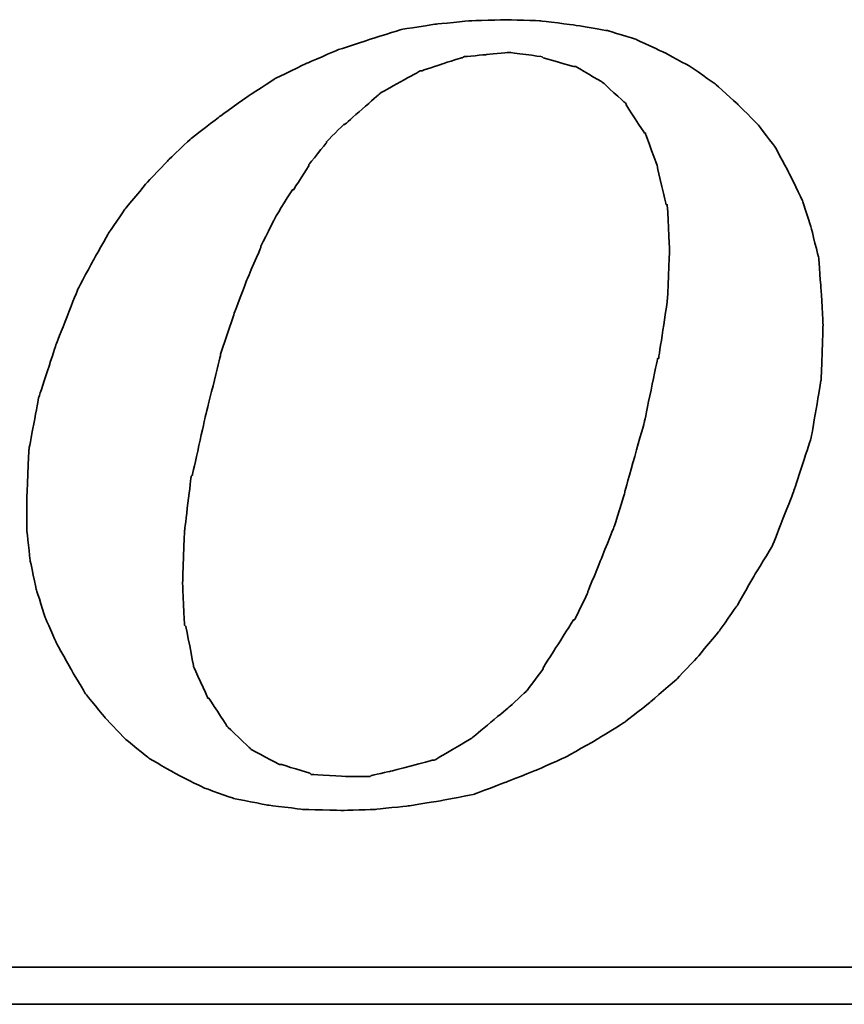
# Model space of a CAD drawing. Header units: millimetres. Extents: x 709 to 1297, y 174 to 394.
# Tile 44 of 52: x 1143.97 to 1148.94, y 225.51 to 231.45. Entities that reach past the tile are written whole.
import ezdxf

# ---------------------------------------------------------------- set-up
doc = ezdxf.new("R2010")
doc.units = ezdxf.units.MM
doc.header["$LTSCALE"] = 10
doc.layers.add('DIM', color=4, linetype='Continuous')
doc.layers.add('layer 1', color=7, linetype='Continuous')

# ---------------------------------------------------------------- blocks, each defined once
blk = doc.blocks.new('TBI MOTION logo(完整正式版)')
at = {"layer": 'layer 1', "color": 22, "lineweight": 35}
for points, knots in [([(35.79625, -6.98375), (35.79625, -6.98375), (36.23125, -7.43875), (36.23125, -7.43875), (36.23125, -7.43875), (36.23125, -7.43875), (36.75625, -7.87125), (36.75625, -7.87125), (36.75625, -7.87125), (36.75625, -7.87125), (37.33125, -8.20375), (37.33125, -8.20375), (37.33125, -8.20375), (37.33125, -8.20375), (37.95625, -8.51875), (37.95625, -8.51875), (37.95625, -8.51875), (37.95625, -8.51875), (38.62625, -8.75875), (38.62625, -8.75875), (38.62625, -8.75875), (38.62625, -8.75875), (39.37125, -8.90375), (39.37125, -8.90375), (39.37125, -8.90375), (39.37125, -8.90375), (40.14125, -8.99875), (40.14125, -8.99875), (40.14125, -8.99875), (40.14125, -8.99875), (41.02625, -9.02375), (41.02625, -9.02375), (41.02625, -9.02375), (41.02625, -9.02375), (41.74625, -8.99875), (41.74625, -8.99875), (41.74625, -8.99875), (41.74625, -8.99875), (42.46625, -8.92375), (42.46625, -8.92375), (42.46625, -8.92375), (42.46625, -8.92375), (43.21125, -8.80625), (43.21125, -8.80625), (43.21125, -8.80625), (43.21125, -8.80625), (43.93125, -8.66375), (43.93125, -8.66375), (43.93125, -8.66375), (43.93125, -8.66375), (44.62625, -8.39875), (44.62625, -8.39875), (44.62625, -8.39875), (44.62625, -8.39875), (45.29625, -8.13375), (45.29625, -8.13375), (45.29625, -8.13375), (45.29625, -8.13375), (45.94625, -7.84375), (45.94625, -7.84375), (45.94625, -7.84375), (45.94625, -7.84375), (46.61625, -7.46375), (46.61625, -7.46375), (46.61625, -7.46375), (46.61625, -7.46375), (47.24125, -7.07875), (47.24125, -7.07875), (47.24125, -7.07875), (47.24125, -7.07875), (47.81625, -6.62375), (47.81625, -6.62375), (47.81625, -6.62375), (47.81625, -6.62375), (48.36875, -6.14375), (48.36875, -6.14375), (48.36875, -6.14375), (48.36875, -6.14375), (48.84625, -5.64125), (48.84625, -5.64125), (48.84625, -5.64125), (48.84625, -5.64125), (49.32625, -5.06375), (49.32625, -5.06375), (49.32625, -5.06375), (49.32625, -5.06375), (49.71125, -4.51374), (49.71125, -4.51374), (49.71125, -4.51374), (49.71125, -4.51374), (50.09625, -3.83874), (50.09625, -3.83874), (50.09625, -3.83874), (50.09625, -3.83874), (50.48125, -3.21374), (50.48125, -3.21374), (50.48125, -3.21374), (50.48125, -3.21374), (50.96125, -1.99125), (50.96125, -1.99125), (50.96125, -1.99125), (50.96125, -1.99125), (51.34375, -0.81875), (51.34375, -0.81875), (51.34375, -0.81875), (51.34375, -0.81875), (51.56125, 0.45624), (51.56125, 0.45624), (51.56125, 0.45624), (51.56125, 0.45624), (51.60625, 1.67624), (51.60625, 1.67624), (51.60625, 1.67624), (51.60625, 1.67624), (51.56125, 2.44625), (51.56125, 2.44625), (51.56125, 2.44625), (51.56125, 2.44625), (51.51125, 3.14125), (51.51125, 3.14125), (51.51125, 3.14125), (51.51125, 3.14125), (51.34375, 3.81125), (51.34375, 3.81125), (51.34375, 3.81125), (51.34375, 3.81125), (51.15125, 4.41125), (51.15125, 4.41125), (51.15125, 4.41125), (51.15125, 4.41125), (50.86125, 5.01125), (50.86125, 5.01125), (50.86125, 5.01125), (50.86125, 5.01125), (50.55125, 5.58875), (50.55125, 5.58875), (50.55125, 5.58875), (50.55125, 5.58875), (50.16625, 6.09125), (50.16625, 6.09125), (50.16625, 6.09125), (50.16625, 6.09125), (49.71125, 6.54875), (49.71125, 6.54875), (49.71125, 6.54875), (49.71125, 6.54875), (49.23125, 6.98125), (49.23125, 6.98125), (49.23125, 6.98125), (49.23125, 6.98125), (48.67875, 7.36625), (48.67875, 7.36625), (48.67875, 7.36625), (48.67875, 7.36625), (48.10375, 7.67625), (48.10375, 7.67625), (48.10375, 7.67625), (48.10375, 7.67625), (47.48125, 7.96375), (47.48125, 7.96375), (47.48125, 7.96375), (47.48125, 7.96375), (46.85625, 8.15625), (46.85625, 8.15625), (46.85625, 8.15625), (46.85625, 8.15625), (46.13625, 8.27624), (46.13625, 8.27624), (46.13625, 8.27624), (46.13625, 8.27624), (45.39125, 8.37125), (45.39125, 8.37125), (45.39125, 8.37125), (45.39125, 8.37125), (44.62625, 8.39624), (44.62625, 8.39624), (44.62625, 8.39624), (44.62625, 8.39624), (43.83625, 8.37125), (43.83625, 8.37125), (43.83625, 8.37125), (43.83625, 8.37125), (43.09125, 8.30125), (43.09125, 8.30125), (43.09125, 8.30125), (43.09125, 8.30125), (42.32125, 8.18125), (42.32125, 8.18125), (42.32125, 8.18125), (42.32125, 8.18125), (41.62875, 7.96375), (41.62875, 7.96375), (41.62875, 7.96375), (41.62875, 7.96375), (40.90625, 7.72625), (40.90625, 7.72625), (40.90625, 7.72625), (40.90625, 7.72625), (40.23624, 7.43625), (40.23624, 7.43625), (40.23624, 7.43625), (40.23624, 7.43625), (39.54124, 7.10125), (39.54124, 7.10125), (39.54124, 7.10125), (39.54124, 7.10125), (38.91625, 6.69125), (38.91625, 6.69125), (38.91625, 6.69125), (38.91625, 6.69125), (38.31625, 6.26125), (38.31625, 6.26125), (38.31625, 6.26125), (38.31625, 6.26125), (37.69125, 5.78125), (37.69125, 5.78125), (37.69125, 5.78125), (37.69125, 5.78125), (37.18625, 5.30125), (37.18625, 5.30125), (37.18625, 5.30125), (37.18625, 5.30125), (36.70625, 4.79624), (36.70625, 4.79624), (36.70625, 4.79624), (36.70625, 4.79624), (36.23125, 4.22125), (36.23125, 4.22125), (36.23125, 4.22125), (36.23125, 4.22125), (35.87124, 3.69375), (35.87124, 3.69375), (35.87124, 3.69375), (35.87124, 3.69375), (35.53125, 3.09125), (35.53125, 3.09125), (35.53125, 3.09125), (35.53125, 3.09125), (35.19875, 2.47125), (35.19875, 2.47125), (35.19875, 2.47125), (35.19875, 2.47125), (34.71625, 1.24625), (34.71625, 1.24625), (34.71625, 1.24625), (34.71625, 1.24625), (34.33125, 0.06874), (34.33125, 0.06874), (34.33125, 0.06874), (34.33125, 0.06874), (34.11625, -1.07875), (34.11625, -1.07875), (34.11625, -1.07875), (34.11625, -1.07875), (34.07125, -2.15875), (34.07125, -2.15875), (34.07125, -2.15875), (34.07125, -2.15875), (34.07125, -2.85375), (34.07125, -2.85375), (34.07125, -2.85375), (34.07125, -2.85375), (34.14125, -3.50375), (34.14125, -3.50375), (34.14125, -3.50375), (34.14125, -3.50375), (34.28625, -4.17375), (34.28625, -4.17375), (34.28625, -4.17375), (34.28625, -4.17375), (34.47625, -4.77624), (34.47625, -4.77624), (34.47625, -4.77624), (34.47625, -4.77624), (34.71625, -5.32625), (34.71625, -5.32625), (34.71625, -5.32625), (34.71625, -5.32625), (35.05375, -5.92875), (35.05375, -5.92875), (35.05375, -5.92875), (35.05375, -5.92875), (35.36375, -6.45375), (35.36375, -6.45375), (35.36375, -6.45375), (35.36375, -6.45375), (35.79625, -6.98375), (35.79625, -6.98375)], [0, 0, 0, 0, 0.01388889, 0.01388889, 0.01388889, 0.0138889, 0.02777778, 0.02777778, 0.02777778, 0.02777779, 0.04166667, 0.04166667, 0.04166667, 0.04166668, 0.05555556, 0.05555556, 0.05555556, 0.05555557, 0.06944444, 0.06944444, 0.06944444, 0.06944445, 0.08333333, 0.08333333, 0.08333333, 0.08333334, 0.09722222, 0.09722222, 0.09722222, 0.09722223, 0.11111111, 0.11111111, 0.11111111, 0.11111112, 0.125, 0.125, 0.125, 0.12500001, 0.13888889, 0.13888889, 0.13888889, 0.1388889, 0.15277778, 0.15277778, 0.15277778, 0.15277779, 0.16666667, 0.16666667, 0.16666667, 0.16666668, 0.18055556, 0.18055556, 0.18055556, 0.18055557, 0.19444444, 0.19444444, 0.19444444, 0.19444445, 0.20833333, 0.20833333, 0.20833333, 0.20833334, 0.22222222, 0.22222222, 0.22222222, 0.22222223, 0.23611111, 0.23611111, 0.23611111, 0.23611112, 0.25, 0.25, 0.25, 0.25000001, 0.26388889, 0.26388889, 0.26388889, 0.2638889, 0.27777778, 0.27777778, 0.27777778, 0.27777779, 0.29166667, 0.29166667, 0.29166667, 0.29166668, 0.30555556, 0.30555556, 0.30555556, 0.30555557, 0.31944444, 0.31944444, 0.31944444, 0.31944445, 0.33333333, 0.33333333, 0.33333333, 0.33333334, 0.34722222, 0.34722222, 0.34722222, 0.34722223, 0.36111111, 0.36111111, 0.36111111, 0.36111112, 0.375, 0.375, 0.375, 0.37500001, 0.38888889, 0.38888889, 0.38888889, 0.3888889, 0.40277778, 0.40277778, 0.40277778, 0.40277779, 0.41666667, 0.41666667, 0.41666667, 0.41666668, 0.43055556, 0.43055556, 0.43055556, 0.43055557, 0.44444444, 0.44444444, 0.44444444, 0.44444445, 0.45833333, 0.45833333, 0.45833333, 0.45833334, 0.47222222, 0.47222222, 0.47222222, 0.47222223, 0.48611111, 0.48611111, 0.48611111, 0.48611112, 0.5, 0.5, 0.5, 0.50000001, 0.51388889, 0.51388889, 0.51388889, 0.5138889, 0.52777778, 0.52777778, 0.52777778, 0.52777779, 0.54166667, 0.54166667, 0.54166667, 0.54166668, 0.55555556, 0.55555556, 0.55555556, 0.55555557, 0.56944444, 0.56944444, 0.56944444, 0.56944445, 0.58333333, 0.58333333, 0.58333333, 0.58333334, 0.59722222, 0.59722222, 0.59722222, 0.59722223, 0.61111111, 0.61111111, 0.61111111, 0.61111112, 0.625, 0.625, 0.625, 0.62500001, 0.63888889, 0.63888889, 0.63888889, 0.6388889, 0.65277778, 0.65277778, 0.65277778, 0.65277779, 0.66666667, 0.66666667, 0.66666667, 0.66666668, 0.68055556, 0.68055556, 0.68055556, 0.68055557, 0.69444444, 0.69444444, 0.69444444, 0.69444445, 0.70833333, 0.70833333, 0.70833333, 0.70833334, 0.72222222, 0.72222222, 0.72222222, 0.72222223, 0.73611111, 0.73611111, 0.73611111, 0.73611112, 0.75, 0.75, 0.75, 0.75000001, 0.76388889, 0.76388889, 0.76388889, 0.7638889, 0.77777778, 0.77777778, 0.77777778, 0.77777779, 0.79166667, 0.79166667, 0.79166667, 0.79166668, 0.80555556, 0.80555556, 0.80555556, 0.80555557, 0.81944444, 0.81944444, 0.81944444, 0.81944445, 0.83333333, 0.83333333, 0.83333333, 0.83333334, 0.84722222, 0.84722222, 0.84722222, 0.84722223, 0.86111111, 0.86111111, 0.86111111, 0.86111112, 0.875, 0.875, 0.875, 0.87500001, 0.88888889, 0.88888889, 0.88888889, 0.8888889, 0.90277778, 0.90277778, 0.90277778, 0.90277779, 0.91666667, 0.91666667, 0.91666667, 0.91666668, 0.93055556, 0.93055556, 0.93055556, 0.93055557, 0.94444444, 0.94444444, 0.94444444, 0.94444445, 0.95833333, 0.95833333, 0.95833333, 0.95833334, 0.97222222, 0.97222222, 0.97222222, 0.97222223, 0.98611111, 0.98611111, 0.98611111, 0.98611112, 1, 1, 1, 1]), ([(38.33875, 1.03124), (38.33875, 1.03124), (38.62625, 1.89625), (38.62625, 1.89625), (38.62625, 1.89625), (38.62625, 1.89625), (38.91625, 2.66375), (38.91625, 2.66375), (38.91625, 2.66375), (38.91625, 2.66375), (39.22625, 3.38125), (39.22625, 3.38125), (39.22625, 3.38125), (39.22625, 3.38125), (39.22625, 3.40624), (39.22625, 3.40624), (39.22625, 3.40624), (39.22625, 3.40624), (39.56124, 4.07624), (39.56124, 4.07624), (39.56124, 4.07624), (39.56124, 4.07624), (39.92125, 4.65125), (39.92125, 4.65125), (39.92125, 4.65125), (39.92125, 4.65125), (39.94625, 4.65125), (39.94625, 4.65125), (39.94625, 4.65125), (39.94625, 4.65125), (40.28125, 5.17875), (40.28125, 5.17875), (40.28125, 5.17875), (40.28125, 5.17875), (40.28125, 5.20375), (40.28125, 5.20375), (40.28125, 5.20375), (40.28125, 5.20375), (40.66875, 5.68625), (40.66875, 5.68625), (40.66875, 5.68625), (40.66875, 5.68625), (40.66875, 5.70625), (40.66875, 5.70625), (40.66875, 5.70625), (40.66875, 5.70625), (41.05124, 6.09125), (41.05124, 6.09125), (41.05124, 6.09125), (41.05124, 6.09125), (41.07625, 6.09125), (41.07625, 6.09125), (41.07625, 6.09125), (41.07625, 6.09125), (41.84125, 6.76625), (41.84125, 6.76625), (41.84125, 6.76625), (41.84125, 6.76625), (41.86625, 6.78625), (41.86625, 6.78625), (41.86625, 6.78625), (41.86625, 6.78625), (42.73125, 7.26624), (42.73125, 7.26624), (42.73125, 7.26624), (42.73125, 7.26624), (42.75625, 7.26624), (42.75625, 7.26624), (42.75625, 7.26624), (42.75625, 7.26624), (43.18625, 7.41125), (43.18625, 7.41125), (43.18625, 7.41125), (43.18625, 7.41125), (43.64125, 7.55625), (43.64125, 7.55625), (43.64125, 7.55625), (43.64125, 7.55625), (43.66625, 7.55625), (43.66625, 7.55625), (43.66625, 7.55625), (43.66625, 7.55625), (43.69125, 7.58124), (43.69125, 7.58124), (43.69125, 7.58124), (43.69125, 7.58124), (44.19125, 7.62625), (44.19125, 7.62625), (44.19125, 7.62625), (44.19125, 7.62625), (44.67125, 7.67625), (44.67125, 7.67625), (44.67125, 7.67625), (44.67125, 7.67625), (44.69625, 7.67625), (44.69625, 7.67625), (44.69625, 7.67625), (44.69625, 7.67625), (45.41875, 7.58124), (45.41875, 7.58124), (45.41875, 7.58124), (45.41875, 7.58124), (45.44125, 7.55625), (45.44125, 7.55625), (45.44125, 7.55625), (45.44125, 7.55625), (46.11125, 7.36625), (46.11125, 7.36625), (46.11125, 7.36625), (46.11125, 7.36625), (46.13625, 7.36625), (46.13625, 7.36625), (46.13625, 7.36625), (46.13625, 7.36625), (46.15875, 7.36625), (46.15875, 7.36625), (46.15875, 7.36625), (46.15875, 7.36625), (46.73625, 7.02624), (46.73625, 7.02624), (46.73625, 7.02624), (46.73625, 7.02624), (46.76125, 7.00624), (46.76125, 7.00624), (46.76125, 7.00624), (46.76125, 7.00624), (47.24125, 6.57124), (47.24125, 6.57124), (47.24125, 6.57124), (47.24125, 6.57124), (47.26625, 6.54875), (47.26625, 6.54875), (47.26625, 6.54875), (47.26625, 6.54875), (47.26625, 6.52375), (47.26625, 6.52375), (47.26625, 6.52375), (47.26625, 6.52375), (47.67375, 5.89875), (47.67375, 5.89875), (47.67375, 5.89875), (47.67375, 5.89875), (47.69625, 5.89875), (47.69625, 5.89875), (47.69625, 5.89875), (47.69625, 5.89875), (47.69625, 5.87625), (47.69625, 5.87625), (47.69625, 5.87625), (47.69625, 5.87625), (47.96125, 5.15625), (47.96125, 5.15625), (47.96125, 5.15625), (47.96125, 5.15625), (47.96125, 5.13125), (47.96125, 5.13125), (47.96125, 5.13125), (47.96125, 5.13125), (48.15125, 4.31875), (48.15125, 4.31875), (48.15125, 4.31875), (48.15125, 4.31875), (48.17625, 4.31875), (48.17625, 4.31875), (48.17625, 4.31875), (48.17625, 4.31875), (48.17625, 4.29125), (48.17625, 4.29125), (48.17625, 4.29125), (48.17625, 4.29125), (48.22625, 3.33125), (48.22625, 3.33125), (48.22625, 3.33125), (48.22625, 3.33125), (48.22625, 3.30875), (48.22625, 3.30875), (48.22625, 3.30875), (48.22625, 3.30875), (48.17625, 2.20624), (48.17625, 2.20624), (48.17625, 2.20624), (48.17625, 2.20624), (48.17625, 2.18124), (48.17625, 2.18124), (48.17625, 2.18124), (48.17625, 2.18124), (47.98375, 0.93624), (47.98375, 0.93624), (47.98375, 0.93624), (47.98375, 0.93624), (47.96125, 0.93624), (47.96125, 0.93624), (47.96125, 0.93624), (47.96125, 0.93624), (47.67375, -0.45874), (47.67375, -0.45874), (47.67375, -0.45874), (47.67375, -0.45874), (47.24125, -1.99125), (47.24125, -1.99125), (47.24125, -1.99125), (47.24125, -1.99125), (47.24125, -2.01874), (47.24125, -2.01874), (47.24125, -2.01874), (47.24125, -2.01874), (47.00125, -2.78375), (47.00125, -2.78375), (47.00125, -2.78375), (47.00125, -2.78375), (46.71125, -3.50375), (46.71125, -3.50375), (46.71125, -3.50375), (46.71125, -3.50375), (46.42625, -4.19875), (46.42625, -4.19875), (46.42625, -4.19875), (46.42625, -4.19875), (46.42625, -4.22375), (46.42625, -4.22375), (46.42625, -4.22375), (46.42625, -4.22375), (46.13625, -4.82374), (46.13625, -4.82374), (46.13625, -4.82374), (46.13625, -4.82374), (46.11125, -4.82374), (46.11125, -4.82374), (46.11125, -4.82374), (46.11125, -4.82374), (45.77625, -5.35125), (45.77625, -5.35125), (45.77625, -5.35125), (45.77625, -5.35125), (45.44125, -5.87875), (45.44125, -5.87875), (45.44125, -5.87875), (45.44125, -5.87875), (45.44125, -5.90375), (45.44125, -5.90375), (45.44125, -5.90375), (45.44125, -5.90375), (45.10625, -6.35875), (45.10625, -6.35875), (45.10625, -6.35875), (45.10625, -6.35875), (45.08125, -6.38375), (45.08125, -6.38375), (45.08125, -6.38375), (45.08125, -6.38375), (44.69625, -6.74375), (44.69625, -6.74375), (44.69625, -6.74375), (44.69625, -6.74375), (43.88375, -7.41625), (43.88375, -7.41625), (43.88375, -7.41625), (43.88375, -7.41625), (43.85625, -7.43875), (43.85625, -7.43875), (43.85625, -7.43875), (43.85625, -7.43875), (43.04125, -7.91875), (43.04125, -7.91875), (43.04125, -7.91875), (43.04125, -7.91875), (43.01625, -7.91875), (43.01625, -7.91875), (43.01625, -7.91875), (43.01625, -7.91875), (42.99625, -7.91875), (42.99625, -7.91875), (42.99625, -7.91875), (42.99625, -7.91875), (42.08125, -8.15875), (42.08125, -8.15875), (42.08125, -8.15875), (42.08125, -8.15875), (41.65125, -8.25625), (41.65125, -8.25625), (41.65125, -8.25625), (41.65125, -8.25625), (41.62875, -8.27875), (41.62875, -8.27875), (41.62875, -8.27875), (41.62875, -8.27875), (41.60125, -8.27875), (41.60125, -8.27875), (41.60125, -8.27875), (41.60125, -8.27875), (41.12125, -8.27875), (41.12125, -8.27875), (41.12125, -8.27875), (41.12125, -8.27875), (40.35624, -8.23125), (40.35624, -8.23125), (40.35624, -8.23125), (40.35624, -8.23125), (40.33125, -8.23125), (40.33125, -8.23125), (40.33125, -8.23125), (40.33125, -8.23125), (40.30625, -8.20375), (40.30625, -8.20375), (40.30625, -8.20375), (40.30625, -8.20375), (39.68375, -8.01375), (39.68375, -8.01375), (39.68375, -8.01375), (39.68375, -8.01375), (39.66124, -8.01375), (39.66124, -8.01375), (39.66124, -8.01375), (39.66124, -8.01375), (39.63625, -8.01375), (39.63625, -8.01375), (39.63625, -8.01375), (39.63625, -8.01375), (39.01125, -7.67875), (39.01125, -7.67875), (39.01125, -7.67875), (39.01125, -7.67875), (38.98875, -7.65375), (38.98875, -7.65375), (38.98875, -7.65375), (38.98875, -7.65375), (38.48625, -7.17375), (38.48625, -7.17375), (38.48625, -7.17375), (38.48625, -7.17375), (38.45875, -7.14875), (38.45875, -7.14875), (38.45875, -7.14875), (38.45875, -7.14875), (38.45875, -7.12875), (38.45875, -7.12875), (38.45875, -7.12875), (38.45875, -7.12875), (38.07625, -6.54875), (38.07625, -6.54875), (38.07625, -6.54875), (38.07625, -6.54875), (38.05125, -6.54875), (38.05125, -6.54875), (38.05125, -6.54875), (38.05125, -6.54875), (38.05125, -6.52875), (38.05125, -6.52875), (38.05125, -6.52875), (38.05125, -6.52875), (37.74125, -5.85375), (37.74125, -5.85375), (37.74125, -5.85375), (37.74125, -5.85375), (37.74125, -5.82875), (37.74125, -5.82875), (37.74125, -5.82875), (37.74125, -5.82875), (37.57375, -4.96875), (37.57375, -4.96875), (37.57375, -4.96875), (37.57375, -4.96875), (37.54625, -4.94375), (37.54625, -4.94375), (37.54625, -4.94375), (37.54625, -4.94375), (37.50125, -4.03375), (37.50125, -4.03375), (37.50125, -4.03375), (37.50125, -4.03375), (37.50125, -4.00875), (37.50125, -4.00875), (37.50125, -4.00875), (37.50125, -4.00875), (37.54625, -2.85375), (37.54625, -2.85375), (37.54625, -2.85375), (37.54625, -2.85375), (37.69125, -1.65875), (37.69125, -1.65875), (37.69125, -1.65875), (37.69125, -1.65875), (37.71624, -1.63375), (37.71624, -1.63375), (37.71624, -1.63375), (37.71624, -1.63375), (38.00375, -0.33875), (38.00375, -0.33875), (38.00375, -0.33875), (38.00375, -0.33875), (38.33875, 1.00624), (38.33875, 1.00624), (38.33875, 1.00624), (38.33875, 1.00624), (38.33875, 1.03124), (38.33875, 1.03124)], [0, 0, 0, 0, 0.01010101, 0.01010101, 0.01010101, 0.01010102, 0.02020202, 0.02020202, 0.02020202, 0.02020203, 0.03030303, 0.03030303, 0.03030303, 0.03030304, 0.04040404, 0.04040404, 0.04040404, 0.04040405, 0.05050505, 0.05050505, 0.05050505, 0.05050506, 0.06060606, 0.06060606, 0.06060606, 0.06060607, 0.07070707, 0.07070707, 0.07070707, 0.07070708, 0.08080808, 0.08080808, 0.08080808, 0.08080809, 0.09090909, 0.09090909, 0.09090909, 0.0909091, 0.1010101, 0.1010101, 0.1010101, 0.10101011, 0.11111111, 0.11111111, 0.11111111, 0.11111112, 0.12121212, 0.12121212, 0.12121212, 0.12121213, 0.13131313, 0.13131313, 0.13131313, 0.13131314, 0.14141414, 0.14141414, 0.14141414, 0.14141415, 0.15151515, 0.15151515, 0.15151515, 0.15151516, 0.16161616, 0.16161616, 0.16161616, 0.16161617, 0.17171717, 0.17171717, 0.17171717, 0.17171718, 0.18181818, 0.18181818, 0.18181818, 0.18181819, 0.19191919, 0.19191919, 0.19191919, 0.1919192, 0.2020202, 0.2020202, 0.2020202, 0.20202021, 0.21212121, 0.21212121, 0.21212121, 0.21212122, 0.22222222, 0.22222222, 0.22222222, 0.22222223, 0.23232323, 0.23232323, 0.23232323, 0.23232324, 0.24242424, 0.24242424, 0.24242424, 0.24242425, 0.25252525, 0.25252525, 0.25252525, 0.25252526, 0.26262626, 0.26262626, 0.26262626, 0.26262627, 0.27272727, 0.27272727, 0.27272727, 0.27272728, 0.28282828, 0.28282828, 0.28282828, 0.28282829, 0.29292929, 0.29292929, 0.29292929, 0.2929293, 0.3030303, 0.3030303, 0.3030303, 0.30303031, 0.31313131, 0.31313131, 0.31313131, 0.31313132, 0.32323232, 0.32323232, 0.32323232, 0.32323233, 0.33333333, 0.33333333, 0.33333333, 0.33333334, 0.34343434, 0.34343434, 0.34343434, 0.34343435, 0.35353535, 0.35353535, 0.35353535, 0.35353536, 0.36363636, 0.36363636, 0.36363636, 0.36363637, 0.37373737, 0.37373737, 0.37373737, 0.37373738, 0.38383838, 0.38383838, 0.38383838, 0.38383839, 0.39393939, 0.39393939, 0.39393939, 0.3939394, 0.4040404, 0.4040404, 0.4040404, 0.40404041, 0.41414141, 0.41414141, 0.41414141, 0.41414142, 0.42424242, 0.42424242, 0.42424242, 0.42424243, 0.43434343, 0.43434343, 0.43434343, 0.43434344, 0.44444444, 0.44444444, 0.44444444, 0.44444445, 0.45454545, 0.45454545, 0.45454545, 0.45454546, 0.46464646, 0.46464646, 0.46464646, 0.46464647, 0.47474747, 0.47474747, 0.47474747, 0.47474748, 0.48484848, 0.48484848, 0.48484848, 0.48484849, 0.49494949, 0.49494949, 0.49494949, 0.4949495, 0.50505051, 0.50505051, 0.50505051, 0.50505052, 0.51515152, 0.51515152, 0.51515152, 0.51515153, 0.52525253, 0.52525253, 0.52525253, 0.52525254, 0.53535354, 0.53535354, 0.53535354, 0.53535355, 0.54545455, 0.54545455, 0.54545455, 0.54545456, 0.55555556, 0.55555556, 0.55555556, 0.55555557, 0.56565657, 0.56565657, 0.56565657, 0.56565658, 0.57575758, 0.57575758, 0.57575758, 0.57575759, 0.58585859, 0.58585859, 0.58585859, 0.5858586, 0.5959596, 0.5959596, 0.5959596, 0.59595961, 0.60606061, 0.60606061, 0.60606061, 0.60606062, 0.61616162, 0.61616162, 0.61616162, 0.61616163, 0.62626263, 0.62626263, 0.62626263, 0.62626264, 0.63636364, 0.63636364, 0.63636364, 0.63636365, 0.64646465, 0.64646465, 0.64646465, 0.64646466, 0.65656566, 0.65656566, 0.65656566, 0.65656567, 0.66666667, 0.66666667, 0.66666667, 0.66666668, 0.67676768, 0.67676768, 0.67676768, 0.67676769, 0.68686869, 0.68686869, 0.68686869, 0.6868687, 0.6969697, 0.6969697, 0.6969697, 0.69696971, 0.70707071, 0.70707071, 0.70707071, 0.70707072, 0.71717172, 0.71717172, 0.71717172, 0.71717173, 0.72727273, 0.72727273, 0.72727273, 0.72727274, 0.73737374, 0.73737374, 0.73737374, 0.73737375, 0.74747475, 0.74747475, 0.74747475, 0.74747476, 0.75757576, 0.75757576, 0.75757576, 0.75757577, 0.76767677, 0.76767677, 0.76767677, 0.76767678, 0.77777778, 0.77777778, 0.77777778, 0.77777779, 0.78787879, 0.78787879, 0.78787879, 0.7878788, 0.7979798, 0.7979798, 0.7979798, 0.79797981, 0.80808081, 0.80808081, 0.80808081, 0.80808082, 0.81818182, 0.81818182, 0.81818182, 0.81818183, 0.82828283, 0.82828283, 0.82828283, 0.82828284, 0.83838384, 0.83838384, 0.83838384, 0.83838385, 0.84848485, 0.84848485, 0.84848485, 0.84848486, 0.85858586, 0.85858586, 0.85858586, 0.85858587, 0.86868687, 0.86868687, 0.86868687, 0.86868688, 0.87878788, 0.87878788, 0.87878788, 0.87878789, 0.88888889, 0.88888889, 0.88888889, 0.8888889, 0.8989899, 0.8989899, 0.8989899, 0.89898991, 0.90909091, 0.90909091, 0.90909091, 0.90909092, 0.91919192, 0.91919192, 0.91919192, 0.91919193, 0.92929293, 0.92929293, 0.92929293, 0.92929294, 0.93939394, 0.93939394, 0.93939394, 0.93939395, 0.94949495, 0.94949495, 0.94949495, 0.94949496, 0.95959596, 0.95959596, 0.95959596, 0.95959597, 0.96969697, 0.96969697, 0.96969697, 0.96969698, 0.97979798, 0.97979798, 0.97979798, 0.97979799, 0.98989899, 0.98989899, 0.98989899, 0.989899, 1, 1, 1, 1]), ([(75.90875, -9.47875), (75.90875, -9.47875), (75.90875, -12.28625), (75.90875, -12.28625), (75.90875, -12.28625), (75.90875, -12.28625), (75.90875, -12.47875), (75.90875, -12.47875), (75.90875, -12.47875), (75.90875, -12.47875), (75.71625, -12.47875), (75.71625, -12.47875), (75.71625, -12.47875), (75.71625, -12.47875), (-88.32875, -12.47875), (-88.32875, -12.47875), (-88.32875, -12.47875), (-88.32875, -12.47875), (-88.32875, -13.29375), (-88.32875, -13.29375), (-88.32875, -13.29375), (-88.32875, -13.29375), (82.89125, -13.29375), (82.89125, -13.29375), (82.89125, -13.29375), (82.89125, -13.29375), (75.90875, -9.47875), (75.90875, -9.47875)], [0, 0, 0, 0, 0.14285714, 0.14285714, 0.14285714, 0.14285715, 0.28571429, 0.28571429, 0.28571429, 0.2857143, 0.42857143, 0.42857143, 0.42857143, 0.42857144, 0.57142857, 0.57142857, 0.57142857, 0.57142858, 0.71428571, 0.71428571, 0.71428571, 0.71428572, 0.85714286, 0.85714286, 0.85714286, 0.85714287, 1, 1, 1, 1])]:
    blk.add_open_spline(points, degree=3, knots=knots, dxfattribs=at)

msp = doc.modelspace()

# ---------------------------------------------------------------- block references
at = {"layer": 'DIM', "color": 7, "xscale": 0.2736514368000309, "yscale": 0.2736514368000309, "zscale": 0.2736514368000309}
msp.add_blockref('TBI MOTION logo(完整正式版)', (1134.6891, 229.1508), dxfattribs=at)

doc.saveas('drawing.dxf')
